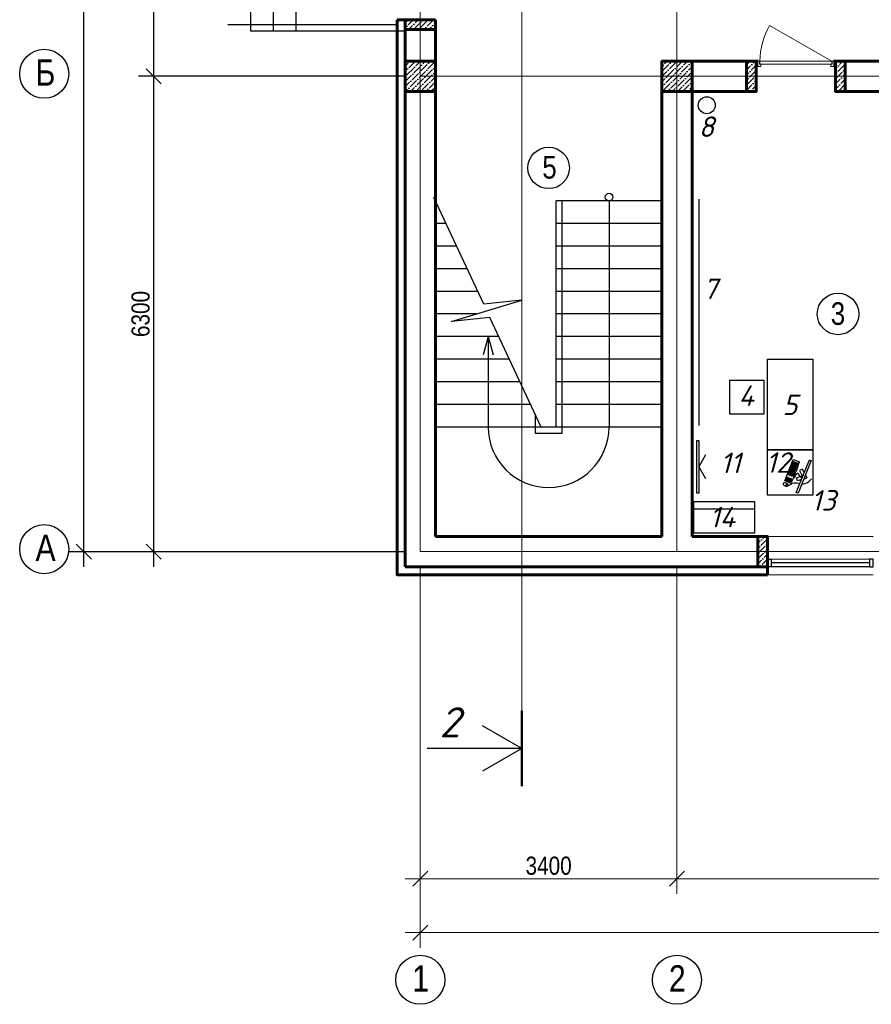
# Model space of a CAD drawing. Header units: millimetres. Extents: x -257011 to 237647566, y 2784933 to 6706507.
# Tile 153 of 256: x 9399863 to 9418413, y 5083020 to 5104473. Entities that reach past the tile are written whole.
import ezdxf

# ---------------------------------------------------------------- set-up
doc = ezdxf.new("R2010")
doc.units = ezdxf.units.MM
doc.header["$LTSCALE"] = 1000
doc.header["$PDMODE"] = 32
doc.header["$PDSIZE"] = 0.3
doc.linetypes.add('ACAD_ISO03W100', pattern=[30, 12, -18])
doc.linetypes.add('ACAD_ISO10W100', pattern=[18, 12, -3, 0, -3])
for name, color, linetype, lineweight in [('Doors', 86, 'Continuous', 13), ('expl', 234, 'Continuous', 13), ('PLAN', 7, 'Continuous', 40), ('заливки', 250, 'Continuous', 18), ('Калонны', 20, 'Continuous', 25), ('Размеры', 251, 'Continuous', 18)]:
    doc.layers.add(name, color=color, linetype=linetype, lineweight=lineweight)
for name, color, linetype in [('kcd_tx', 7, 'Continuous'), ('TESS', 252, 'Continuous'), ('ТХ', 7, 'Continuous')]:
    doc.layers.add(name, color=color, linetype=linetype)
doc.styles.get("Standard").update_dxf_attribs({"font": 'ARIALN.TTF'})
doc.linetypes.add('FENCELINE1', pattern='A,6.35,-2.54,[133,ltypeshp.shx,S=2.54,R=0,X=-2.54,Y=0],-2.54,25.4', length=36.83)
doc.dimstyles.new('Санжар', dxfattribs={"dimtxt": 240, "dimasz": 200, "dimexe": 200, "dimexo": 200, "dimgap": 50, "dimtad": 1, "dimdec": 0, "dimtxsty": 'Standard', "dimblk": 'OBLIQUE', "dimcen": 2.5, "dimdle": 200, "dimclrd": 152, "dimclre": 152, "dimclrt": 152, "dimadec": 0, "dimazin": 0, "dimtfac": 1, "dimtdec": 0, "dimtmove": 0, "dimatfit": 3, "dimldrblk": 'OBLIQUE', "dimfxl": 0, "dimlwd": 0, "dimlwe": 0, "dimarcsym": 0})

# ---------------------------------------------------------------- blocks, each defined once
blk = doc.blocks.new('_Oblique')
at = {"color": 0, "linetype": 'ByBlock', "lineweight": -2}
blk.add_line((-0.5, -0.5), (0.5, 0.5), dxfattribs=at)
blk = doc.blocks.new('*D1957')
at = {"layer": 'Defpoints', "color": 0, "lineweight": 50, "ltscale": 100, "transparency": 16777216}
for p in [(9626938, 5083572), (9623405, 5080572), (9626938, 5080572)]:
    blk.add_point(p, dxfattribs=at)
at = {"layer": 'kcd_tx', "color": 152, "ltscale": 100, "transparency": 16777216}
for p, q in [((9623405, 5083772), (9623405, 5080372)), ((9626738, 5083572), (9623205, 5083572)), ((9626738, 5080572), (9623205, 5080572))]:
    blk.add_line(p, q, dxfattribs=at)
at = {"layer": 'kcd_tx', "color": 152, "ltscale": 100, "transparency": 16777216, "xscale": 200, "yscale": 200, "zscale": 200}
for p, rotation in [((9623405, 5083572), 90), ((9623405, 5080572), 270)]:
    blk.add_blockref('_Oblique', p, dxfattribs=dict(at, rotation=rotation))
at = {"layer": 'kcd_tx', "color": 152, "lineweight": 60, "ltscale": 100, "transparency": 16777216, "insert": (9623233, 5082072), "char_height": 240, "attachment_point": 5, "rotation": 90, "bg_fill": 3, "box_fill_scale": 1.1, "bg_fill_color": 256, "bg_fill_true_color": 13158600, "bg_fill_transparency": 0}
blk.add_mtext('3000', dxfattribs=at)
blk = doc.blocks.new('*D1958')
at = {"layer": 'Defpoints', "color": 0, "lineweight": 50, "ltscale": 100, "transparency": 16777216}
for p in [(9626938, 5080572), (9623405, 5074272), (9626938, 5074272)]:
    blk.add_point(p, dxfattribs=at)
at = {"layer": 'kcd_tx', "color": 152, "ltscale": 100, "transparency": 16777216}
for p, q in [((9623405, 5080772), (9623405, 5074072)), ((9626738, 5080572), (9623205, 5080572)), ((9626738, 5074272), (9623205, 5074272))]:
    blk.add_line(p, q, dxfattribs=at)
at = {"layer": 'kcd_tx', "color": 152, "ltscale": 100, "transparency": 16777216, "xscale": 200, "yscale": 200, "zscale": 200}
for p, rotation in [((9623405, 5080572), 90), ((9623405, 5074272), 270)]:
    blk.add_blockref('_Oblique', p, dxfattribs=dict(at, rotation=rotation))
at = {"layer": 'kcd_tx', "color": 152, "lineweight": 60, "ltscale": 100, "transparency": 16777216, "insert": (9623233, 5077422), "char_height": 240, "attachment_point": 5, "rotation": 90, "bg_fill": 3, "box_fill_scale": 1.1, "bg_fill_color": 256, "bg_fill_true_color": 13158600, "bg_fill_transparency": 0}
blk.add_mtext('6300', dxfattribs=at)
blk = doc.blocks.new('*D1959')
at = {"layer": 'Defpoints', "color": 0, "lineweight": 50, "ltscale": 100, "transparency": 16777216}
for p in [(9622480, 5089872), (9626938, 5089872), (9626938, 5074272)]:
    blk.add_point(p, dxfattribs=at)
at = {"layer": 'kcd_tx', "color": 152, "ltscale": 100, "transparency": 16777216}
for p, q in [((9622480, 5074072), (9622480, 5090072)), ((9626738, 5089872), (9622280, 5089872)), ((9626738, 5074272), (9622280, 5074272))]:
    blk.add_line(p, q, dxfattribs=at)
at = {"layer": 'kcd_tx', "color": 152, "ltscale": 100, "transparency": 16777216, "xscale": 200, "yscale": 200, "zscale": 200}
for p, rotation in [((9622480, 5089872), 90), ((9622480, 5074272), 270)]:
    blk.add_blockref('_Oblique', p, dxfattribs=dict(at, rotation=rotation))
at = {"layer": 'kcd_tx', "color": 152, "lineweight": 60, "ltscale": 100, "transparency": 16777216, "insert": (9622308, 5082072), "char_height": 240, "attachment_point": 5, "rotation": 90, "bg_fill": 3, "box_fill_scale": 1.1, "bg_fill_color": 256, "bg_fill_true_color": 13158600, "bg_fill_transparency": 0}
blk.add_mtext('15600', dxfattribs=at)
blk = doc.blocks.new('*D1963')
at = {"color": 152, "lineweight": 0, "ltscale": 100, "transparency": 16777216}
for p, q in [((9630338, 5074072), (9630338, 5069737)), ((9639938, 5074072), (9639938, 5069737)), ((9640138, 5069937), (9630138, 5069937))]:
    blk.add_line(p, q, dxfattribs=at)
at = {"layer": 'Defpoints', "color": 0, "lineweight": 50, "ltscale": 100, "transparency": 16777216}
for p in [(9630338, 5074272), (9639938, 5074272), (9630338, 5069937)]:
    blk.add_point(p, dxfattribs=at)
at = {"color": 152, "lineweight": 0, "ltscale": 100, "transparency": 16777216, "xscale": 200, "yscale": 200, "zscale": 200, "rotation": 180}
blk.add_blockref('_Oblique', (9630338, 5069937), dxfattribs=at)
at = {"color": 152, "lineweight": 0, "ltscale": 100, "transparency": 16777216, "xscale": 200, "yscale": 200, "zscale": 200}
blk.add_blockref('_Oblique', (9639938, 5069937), dxfattribs=at)
at = {"color": 152, "ltscale": 100, "transparency": 16777216, "insert": (9635138, 5070109), "char_height": 240, "attachment_point": 5}
blk.add_mtext('9600', dxfattribs=at)
blk = doc.blocks.new('*D1964')
at = {"color": 152, "lineweight": 0, "ltscale": 100, "transparency": 16777216}
for p, q in [((9626938, 5074072), (9626938, 5069737)), ((9630338, 5074072), (9630338, 5069737)), ((9630538, 5069937), (9626738, 5069937))]:
    blk.add_line(p, q, dxfattribs=at)
at = {"layer": 'Defpoints', "color": 0, "lineweight": 50, "ltscale": 100, "transparency": 16777216}
for p in [(9626938, 5074272), (9630338, 5074272), (9626938, 5069937)]:
    blk.add_point(p, dxfattribs=at)
at = {"color": 152, "lineweight": 0, "ltscale": 100, "transparency": 16777216, "xscale": 200, "yscale": 200, "zscale": 200, "rotation": 180}
blk.add_blockref('_Oblique', (9626938, 5069937), dxfattribs=at)
at = {"color": 152, "lineweight": 0, "ltscale": 100, "transparency": 16777216, "xscale": 200, "yscale": 200, "zscale": 200}
blk.add_blockref('_Oblique', (9630338, 5069937), dxfattribs=at)
at = {"color": 152, "ltscale": 100, "transparency": 16777216, "insert": (9628638, 5070109), "char_height": 240, "attachment_point": 5}
blk.add_mtext('3400', dxfattribs=at)
blk = doc.blocks.new('*D1965')
at = {"color": 152, "lineweight": 0, "ltscale": 100, "transparency": 16777216}
for p, q in [((9626938, 5074072), (9626938, 5069023)), ((9653938, 5074072), (9653938, 5069023)), ((9654138, 5069223), (9626738, 5069223))]:
    blk.add_line(p, q, dxfattribs=at)
at = {"layer": 'Defpoints', "color": 0, "lineweight": 50, "ltscale": 100, "transparency": 16777216}
for p in [(9626938, 5074272), (9653938, 5074272), (9626938, 5069223)]:
    blk.add_point(p, dxfattribs=at)
at = {"color": 152, "lineweight": 0, "ltscale": 100, "transparency": 16777216, "xscale": 200, "yscale": 200, "zscale": 200, "rotation": 180}
blk.add_blockref('_Oblique', (9626938, 5069223), dxfattribs=at)
at = {"color": 152, "lineweight": 0, "ltscale": 100, "transparency": 16777216, "xscale": 200, "yscale": 200, "zscale": 200}
blk.add_blockref('_Oblique', (9653938, 5069223), dxfattribs=at)
at = {"color": 152, "ltscale": 100, "transparency": 16777216, "insert": (9640438, 5069396), "char_height": 240, "attachment_point": 5}
blk.add_mtext('27000', dxfattribs=at)
blk = doc.blocks.new('eshik yangi')
at = {"layer": 'Doors'}
blk.add_line((1405002, 1634259), (1404179, 1633784), dxfattribs=at)
for points in [[(1403962, 1634259), (1404022, 1634259), (1404022, 1634244), (1403962, 1634244)], [(1404002, 1634329), (1404022, 1634329), (1404022, 1634259), (1404002, 1634259)], [(1404062, 1634299), (1404062, 1634329), (1404022, 1634329), (1404022, 1634259), (1404047, 1634259), (1404047, 1634299)], [(1404052, 1634299), (1405002, 1634299), (1405002, 1634259), (1404052, 1634259)], [(1404992, 1634299), (1404992, 1634329), (1405032, 1634329), (1405032, 1634259), (1405007, 1634259), (1405007, 1634299)], [(1405052, 1634329), (1405032, 1634329), (1405032, 1634259), (1405052, 1634259)], [(1405032, 1634259), (1405092, 1634259), (1405092, 1634244), (1405032, 1634244)]]:
    blk.add_lwpolyline(points, close=True, dxfattribs=at)
blk.add_arc((1405002, 1634259), 950, 180, 210, dxfattribs=at)
blk = doc.blocks.new('wq34f333')
at = {"ltscale": 100}
for p, q in [((571025, 1166140), (570364, 1167555)), ((573385, 1167511), (571985, 1167511)), ((571985, 1164511), (571985, 1167511)), ((570525, 1167211), (570385, 1167211)), ((573385, 1167211), (571985, 1167211)), ((570665, 1166911), (570385, 1166911)), ((573385, 1166911), (571985, 1166911)), ((570805, 1166611), (570385, 1166611)), ((573385, 1166611), (571985, 1166611)), ((570945, 1166311), (570385, 1166311)), ((573385, 1166311), (571985, 1166311)), ((570599, 1165911), (571529, 1166194)), ((571529, 1166194), (571025, 1166140)), ((570928, 1166011), (570385, 1166011)), ((571106, 1165966), (570599, 1165911)), ((571785, 1164511), (571106, 1165966)), ((573385, 1166011), (571985, 1166011)), ((571225, 1165711), (570385, 1165711)), ((573385, 1165711), (571985, 1165711)), ((571365, 1165411), (570385, 1165411)), ((573385, 1165411), (571985, 1165411)), ((571505, 1165111), (570385, 1165111)), ((573385, 1165111), (571985, 1165111)), ((571645, 1164811), (570385, 1164811)), ((573385, 1164811), (571985, 1164811)), ((573385, 1164511), (570385, 1164511))]:
    blk.add_line(p, q, dxfattribs=at)
at = {"color": 204, "linetype": 'FENCELINE1', "lineweight": 30, "ltscale": 20}
blk.add_lwpolyline([(571705, 1164683), (571705, 1164431), (572065, 1164431), (572065, 1167511)], dxfattribs=at)
at = {"layer": 'expl', "lineweight": 30}
for p, q in [((572685, 1167511), (572685, 1164511)), ((571085, 1165711), (571018, 1165468)), ((571085, 1165711), (571152, 1165468)), ((571085, 1165711), (571085, 1164511))]:
    blk.add_line(p, q, dxfattribs=at)
blk.add_circle((572685, 1167561), 50, dxfattribs=at)
blk.add_arc((571885, 1164511), 800, 180, 0, dxfattribs=at)
blk = doc.blocks.new('wwww')
at = {"layer": 'заливки', "color": 0, "lineweight": 25, "ltscale": 0.15}
for p, q in [((-325484, -679209), (-325477, -679225)), ((-325814, -679382), (-325729, -679357)), ((-325808, -679400), (-325814, -679382)), ((-325723, -679374), (-325808, -679400)), ((-325729, -679357), (-325713, -679352)), ((-325708, -679369), (-325723, -679374)), ((-325713, -679352), (-325708, -679369)), ((-325699, -679327), (-325681, -679321)), ((-325693, -679344), (-325699, -679327)), ((-325660, -679334), (-325693, -679344)), ((-325687, -679302), (-325671, -679297)), ((-325686, -679305), (-325687, -679302)), ((-325686, -679305), (-325681, -679321)), ((-325671, -679297), (-325660, -679334)), ((-325470, -679244), (-325465, -679256))]:
    blk.add_line(p, q, dxfattribs=at)
for points in [[(-325485, -678956), (-325474, -678992), (-326163, -679200), (-326174, -679165)], [(-325563, -679223), (-325558, -679240), (-325573, -679245), (-325579, -679228)], [(-325944, -679338), (-325939, -679355), (-325955, -679360), (-325960, -679343)], [(-325938, -679357), (-325933, -679374), (-325949, -679379), (-325954, -679362)], [(-325933, -679376), (-325927, -679394), (-325943, -679398), (-325948, -679381)], [(-325926, -679333), (-325921, -679350), (-325937, -679355), (-325942, -679337)], [(-325927, -679396), (-325922, -679413), (-325937, -679418), (-325942, -679400)], [(-325921, -679415), (-325916, -679432), (-325931, -679437), (-325937, -679420)], [(-325920, -679352), (-325915, -679369), (-325931, -679374), (-325936, -679357)], [(-325915, -679371), (-325909, -679388), (-325925, -679393), (-325930, -679376)], [(-325908, -679327), (-325903, -679344), (-325919, -679349), (-325924, -679332)], [(-325909, -679390), (-325904, -679407), (-325919, -679412), (-325924, -679395)], [(-325903, -679409), (-325898, -679427), (-325913, -679431), (-325919, -679414)], [(-325903, -679346), (-325897, -679364), (-325913, -679368), (-325918, -679351)], [(-325897, -679366), (-325892, -679383), (-325907, -679388), (-325912, -679370)], [(-325891, -679385), (-325886, -679402), (-325901, -679407), (-325907, -679390)], [(-325890, -679322), (-325885, -679339), (-325901, -679344), (-325906, -679327)], [(-325885, -679404), (-325880, -679421), (-325896, -679426), (-325901, -679409)], [(-325885, -679341), (-325879, -679358), (-325895, -679363), (-325900, -679346)], [(-325879, -679360), (-325874, -679377), (-325889, -679382), (-325895, -679365)], [(-325875, -679317), (-325870, -679334), (-325885, -679339), (-325890, -679322)], [(-325873, -679379), (-325868, -679397), (-325884, -679401), (-325889, -679384)], [(-325869, -679336), (-325864, -679353), (-325879, -679358), (-325885, -679341)], [(-325867, -679399), (-325862, -679416), (-325878, -679421), (-325883, -679403)], [(-325863, -679355), (-325858, -679373), (-325874, -679377), (-325879, -679360)], [(-325857, -679312), (-325852, -679329), (-325867, -679334), (-325873, -679316)], [(-325857, -679375), (-325852, -679392), (-325868, -679397), (-325873, -679379)], [(-325851, -679331), (-325846, -679348), (-325862, -679353), (-325867, -679336)], [(-325852, -679394), (-325846, -679411), (-325862, -679416), (-325867, -679399)], [(-325845, -679350), (-325840, -679367), (-325856, -679372), (-325861, -679355)], [(-325839, -679306), (-325834, -679323), (-325850, -679328), (-325855, -679311)], [(-325839, -679369), (-325834, -679386), (-325850, -679391), (-325855, -679374)], [(-325833, -679325), (-325828, -679343), (-325844, -679347), (-325849, -679330)], [(-325834, -679388), (-325828, -679406), (-325844, -679410), (-325849, -679393)], [(-325827, -679345), (-325822, -679362), (-325838, -679367), (-325843, -679349)], [(-325821, -679301), (-325816, -679318), (-325832, -679323), (-325837, -679306)], [(-325822, -679364), (-325816, -679381), (-325832, -679386), (-325837, -679369)], [(-325815, -679320), (-325810, -679337), (-325826, -679342), (-325831, -679325)], [(-325816, -679383), (-325811, -679400), (-325826, -679405), (-325831, -679388)], [(-325810, -679339), (-325804, -679356), (-325820, -679361), (-325825, -679344)], [(-325805, -679296), (-325800, -679313), (-325816, -679318), (-325821, -679301)], [(-325804, -679358), (-325799, -679376), (-325814, -679380), (-325819, -679363)], [(-325800, -679315), (-325794, -679332), (-325810, -679337), (-325815, -679320)], [(-325794, -679335), (-325789, -679352), (-325804, -679356), (-325810, -679339)], [(-325788, -679354), (-325783, -679371), (-325799, -679376), (-325804, -679358)], [(-325788, -679291), (-325782, -679308), (-325798, -679313), (-325803, -679295)], [(-325782, -679310), (-325777, -679327), (-325792, -679332), (-325797, -679315)], [(-325776, -679329), (-325771, -679346), (-325786, -679351), (-325792, -679334)], [(-325770, -679348), (-325765, -679365), (-325781, -679370), (-325786, -679353)], [(-325770, -679285), (-325764, -679302), (-325780, -679307), (-325785, -679290)], [(-325764, -679304), (-325759, -679322), (-325774, -679326), (-325780, -679309)], [(-325758, -679324), (-325753, -679341), (-325769, -679346), (-325774, -679328)], [(-325752, -679343), (-325747, -679360), (-325763, -679365), (-325768, -679348)], [(-325752, -679280), (-325747, -679297), (-325762, -679302), (-325767, -679285)], [(-325746, -679299), (-325741, -679316), (-325756, -679321), (-325762, -679304)], [(-325740, -679318), (-325735, -679335), (-325751, -679340), (-325756, -679323)], [(-325736, -679275), (-325731, -679292), (-325747, -679297), (-325752, -679280)], [(-325734, -679337), (-325729, -679355), (-325745, -679359), (-325750, -679342)], [(-325730, -679294), (-325725, -679312), (-325741, -679316), (-325746, -679299)], [(-325725, -679314), (-325719, -679331), (-325735, -679335), (-325740, -679318)], [(-325718, -679270), (-325713, -679287), (-325729, -679292), (-325734, -679274)], [(-325719, -679333), (-325714, -679350), (-325729, -679355), (-325734, -679337)], [(-325712, -679289), (-325707, -679306), (-325723, -679311), (-325728, -679294)], [(-325707, -679308), (-325701, -679325), (-325717, -679330), (-325722, -679313)], [(-325700, -679264), (-325695, -679281), (-325711, -679286), (-325716, -679269)], [(-325701, -679327), (-325696, -679345), (-325711, -679349), (-325716, -679332)], [(-325695, -679347), (-325690, -679364), (-325705, -679368), (-325711, -679351)], [(-325695, -679284), (-325689, -679301), (-325705, -679305), (-325710, -679288)], [(-325689, -679303), (-325684, -679320), (-325699, -679325), (-325704, -679307)], [(-325682, -679259), (-325677, -679276), (-325693, -679281), (-325698, -679264)], [(-325677, -679341), (-325672, -679358), (-325688, -679363), (-325693, -679346)], [(-325677, -679278), (-325671, -679295), (-325687, -679300), (-325692, -679283)], [(-325659, -679336), (-325654, -679353), (-325670, -679358), (-325675, -679340)], [(-325617, -679239), (-325611, -679256), (-325627, -679261), (-325632, -679244)], [(-325611, -679258), (-325606, -679275), (-325621, -679280), (-325626, -679263)], [(-325605, -679277), (-325600, -679295), (-325615, -679299), (-325621, -679282)], [(-325599, -679297), (-325594, -679314), (-325610, -679319), (-325615, -679301)], [(-325599, -679234), (-325594, -679251), (-325609, -679255), (-325614, -679238)], [(-325593, -679253), (-325588, -679270), (-325603, -679275), (-325609, -679258)], [(-325593, -679316), (-325588, -679333), (-325604, -679338), (-325609, -679321)], [(-325587, -679272), (-325582, -679289), (-325598, -679294), (-325603, -679277)], [(-325581, -679228), (-325576, -679245), (-325591, -679250), (-325597, -679233)], [(-325581, -679291), (-325576, -679308), (-325592, -679313), (-325597, -679296)], [(-325575, -679247), (-325570, -679265), (-325586, -679269), (-325591, -679252)], [(-325576, -679310), (-325570, -679328), (-325586, -679332), (-325591, -679315)], [(-325569, -679267), (-325564, -679284), (-325580, -679288), (-325585, -679271)], [(-325563, -679286), (-325558, -679303), (-325574, -679308), (-325579, -679291)], [(-325557, -679242), (-325552, -679259), (-325568, -679264), (-325573, -679247)], [(-325558, -679305), (-325552, -679322), (-325568, -679327), (-325573, -679310)], [(-325551, -679261), (-325546, -679278), (-325562, -679283), (-325567, -679266)], [(-325546, -679280), (-325540, -679298), (-325556, -679302), (-325561, -679285)], [(-325540, -679300), (-325535, -679317), (-325550, -679321), (-325555, -679304)]]:
    blk.add_lwpolyline(points, close=True, dxfattribs=at)
for points in [[(-325871, -679073), (-325877, -679070), (-325843, -679016)], [(-325788, -679048), (-325785, -679042), (-325843, -679016)], [(-325552, -679198), (-325513, -679328), (-325964, -679465), (-326004, -679335)], [(-325889, -679117), (-325924, -679194), (-325866, -679220), (-325815, -679108)], [(-325749, -679075), (-325677, -679120), (-325710, -679173), (-325815, -679108)]]:
    blk.add_lwpolyline(points, dxfattribs=at)
for centre, radius, start, end in [((-325114, -681459), 2303, 100.9493, 112.708), ((-325477, -679229), 29.5, 216.9044, 354.8007)]:
    blk.add_arc(centre, radius, start, end, dxfattribs=at)
at = {"layer": 'заливки', "color": 0, "lineweight": 25, "ltscale": 0.15, "extrusion": (0, 0, -1)}
blk.add_ellipse((-325468, -679263), major_axis=(16.4, -53.3), ratio=0.548518, dxfattribs=at)
at = {"layer": 'заливки', "color": 0, "lineweight": 25, "ltscale": 0.15}
blk.add_ellipse((-325473, -679235), major_axis=(3.92, -9.4), ratio=0.353008, dxfattribs=at)
for points, knots in [([(-325685, -679017), (-325698, -678997), (-325744, -678938), (-325827, -678931), (-325886, -678926)], [258.945343, 258.945343, 258.945343, 258.945343, 321.866255, 469.799997, 469.799997, 469.799997, 469.799997]), ([(-325805, -679092), (-325787, -679100), (-325762, -679126), (-325839, -679240), (-325737, -679231), (-325675, -679225)], [52.696456, 52.696456, 52.696456, 52.696456, 88.452953, 137.856523, 215.270135, 215.270135, 215.270135, 215.270135]), ([(-325800, -679090), (-325797, -679092), (-325794, -679094), (-325788, -679098), (-325785, -679100), (-325780, -679106), (-325778, -679110), (-325775, -679117), (-325774, -679121), (-325774, -679127), (-325774, -679129), (-325775, -679133), (-325775, -679135), (-325777, -679143), (-325779, -679149), (-325783, -679160), (-325786, -679166), (-325791, -679178), (-325793, -679183), (-325796, -679192), (-325797, -679195), (-325798, -679200), (-325798, -679202), (-325798, -679206), (-325798, -679207), (-325797, -679210), (-325796, -679212), (-325795, -679214), (-325794, -679216), (-325791, -679218), (-325790, -679219), (-325786, -679221), (-325784, -679221), (-325778, -679224), (-325773, -679225), (-325761, -679226), (-325754, -679227), (-325740, -679227), (-325732, -679226), (-325709, -679225), (-325692, -679224), (-325675, -679222)], [54.981019, 54.981019, 54.981019, 54.981019, 61.260874, 61.260874, 69.6918, 69.6918, 78.122727, 78.122727, 86.553654, 86.553654, 90.403827, 90.403827, 94.253999, 94.253999, 104.434609, 104.434609, 114.615219, 114.615219, 124.795829, 124.795829, 131.641747, 131.641747, 135.939583, 135.939583, 141.201002, 141.201002, 146.462422, 146.462422, 151.723841, 151.723841, 156.985261, 156.985261, 162.24668, 162.24668, 172.922377, 172.922377, 183.598075, 183.598075, 194.273772, 194.273772, 215.270135, 215.270135, 215.270135, 215.270135]), ([(-325484, -679209), (-325526, -679194), (-325606, -679165), (-325646, -679086), (-325666, -679050)], [0, 0, 0, 0, 117.894714, 225.048375, 225.048375, 225.048375, 225.048375])]:
    blk.add_open_spline(points, degree=3, knots=knots, dxfattribs=at)
blk = doc.blocks.new('gdrtghfh')
at = {"ltscale": 100}
h = blk.add_hatch(dxfattribs=at)
h.set_pattern_fill('ANSI36', color=256, scale=15, style=0)
h.set_pattern_definition([(45, (-7394424.47, 14263602.263), (25.25697034, 92.60889125), [119.0625, -23.8125, 0, -23.8125])])
h.paths.add_polyline_path([(9630538.1, 5080772.3), (9630138.1, 5080772.3), (9630138.1, 5080372.3), (9630538.1, 5080372.3)])
h = blk.add_hatch(dxfattribs=at)
h.set_pattern_fill('ANSI36', color=256, scale=15, style=0)
h.set_pattern_definition([(45, (9771590.344, 4352708.26), (25.2569703, 92.6088912), [119.0625, -23.8125, 0, -23.8125])])
h.paths.add_polyline_path([(9631388.1, 5080772.3), (9631258.1, 5080772.3), (9631258.1, 5080372.3), (9631388.1, 5080372.3)])
h = blk.add_hatch(dxfattribs=at)
h.set_pattern_fill('ANSI36', color=256, scale=15, style=0)
h.set_pattern_definition([(45, (9771540.344, 4352708.26), (25.2569703, 92.6088912), [119.0625, -23.8125, 0, -23.8125])])
h.paths.add_polyline_path([(9632438.1, 5080772.3), (9632568.1, 5080772.3), (9632568.1, 5080372.3), (9632438.1, 5080372.3)])
h = blk.add_hatch(dxfattribs=at)
h.set_pattern_fill('ANSI36', color=256, scale=15, style=0)
h.set_pattern_definition([(45, (9777240.344, 4356917.793), (25.2569703, 92.6088912), [119.0625, -23.8125, 0, -23.8125])])
h.paths.add_polyline_path([(9631538.1, 5074072.3), (9631408.1, 5074072.3), (9631408.1, 5074472.3), (9631538.1, 5074472.3)])
at = {"color": 1, "linetype": 'ACAD_ISO10W100', "lineweight": 9, "ltscale": 100}
blk.add_line((9630338.1, 5089872.3), (9630338.1, 5074272.3), dxfattribs=at)
at = {"lineweight": 60, "ltscale": 100}
for p, q in [((9627138.1, 5081192.3), (9627138.1, 5074472.3)), ((9631388.1, 5080772.3), (9630138.1, 5080772.3)), ((9631388.1, 5080372.3), (9631388.1, 5080772.3)), ((9640138.1, 5080772.3), (9632438.1, 5080772.3)), ((9632438.1, 5080372.3), (9632438.1, 5080772.3)), ((9630138.1, 5080372.3), (9630138.1, 5074472.3)), ((9631388.1, 5080372.3), (9630538.1, 5080372.3)), ((9630538.1, 5080372.3), (9630538.1, 5074472.3)), ((9639738.1, 5080372.3), (9632438.1, 5080372.3)), ((9627138.1, 5074472.3), (9630138.1, 5074472.3)), ((9630538.1, 5074472.3), (9631538.1, 5074472.3)), ((9631538.1, 5074472.3), (9631538.1, 5074072.3))]:
    blk.add_line(p, q, dxfattribs=at)
at = {"lineweight": 9, "ltscale": 100}
for p, q in [((9632938.1, 5074472.3), (9631538.1, 5074472.3)), ((9632938.1, 5073965.3), (9631538.1, 5073965.3))]:
    blk.add_line(p, q, dxfattribs=at)
at = {"color": 5, "lineweight": 0}
blk.add_line((9632888.1, 5074172.3), (9631588.1, 5074172.3), dxfattribs=at)
at = {"color": 5}
for p, q in [((9632888.1, 5074122.3), (9631588.1, 5074122.3)), ((9632888.1, 5074072.3), (9631588.1, 5074072.3))]:
    blk.add_line(p, q, dxfattribs=at)
at = {"lineweight": 50}
blk.add_line((9628282.5, 5072162.9), (9628282.5, 5071162.9), dxfattribs=at)
at = {"lineweight": 30}
for q in [(9627762.9, 5071962.9), (9627030.8, 5071662.9), (9627762.9, 5071362.9)]:
    blk.add_line((9628282.5, 5071662.9), q, dxfattribs=at)
at = {"color": 1, "linetype": 'ACAD_ISO03W100', "lineweight": 15, "ltscale": 15}
blk.add_lwpolyline([(9628282.5, 5090982.3), (9628282.5, 5072162.9)], dxfattribs=at)
at = {"color": 5}
for points in [[(9631538.1, 5074172.3), (9631588.1, 5074172.3), (9631588.1, 5074072.3), (9631538.1, 5074072.3)], [(9632938.1, 5074172.3), (9632888.1, 5074172.3), (9632888.1, 5074072.3), (9632938.1, 5074072.3)]]:
    blk.add_lwpolyline(points, close=True, dxfattribs=at)
at = {"color": 252, "lineweight": 60, "ltscale": 100}
blk.add_lwpolyline([(9631538.1, 5074072.3), (9631538.1, 5073965.3)], dxfattribs=at)
at = {"layer": 'expl', "lineweight": 30}
for centre in [(9628638.1, 5079358.3), (9632472.3, 5077422.3)]:
    blk.add_circle(centre, 275.1, dxfattribs=at)
at = {"layer": 'PLAN', "color": 158, "lineweight": 30}
for centre in [(9626938.1, 5068598.3), (9630338.1, 5068598.3)]:
    blk.add_circle(centre, 324.9, dxfattribs=at)
at = {"layer": 'Размеры', "lineweight": 60, "ltscale": 5}
for points in [[(9630138.1, 5080372.3), (9630538.1, 5080372.3), (9630538.1, 5080772.3), (9630138.1, 5080772.3)], [(9631258.1, 5080772.3), (9631388.1, 5080772.3), (9631388.1, 5080372.3), (9631258.1, 5080372.3)], [(9632568.1, 5080772.3), (9632438.1, 5080772.3), (9632438.1, 5080372.3), (9632568.1, 5080372.3)], [(9631408.1, 5074072.3), (9631538.1, 5074072.3), (9631538.1, 5074472.3), (9631408.1, 5074472.3)]]:
    blk.add_lwpolyline(points, close=True, dxfattribs=at)
at = {"layer": 'ТХ', "ltscale": 5}
blk.add_line((9630632.3, 5075943.3), (9630632.3, 5078943.3), dxfattribs=at)
for points in [[(9632138.1, 5075622.3), (9631538.1, 5075622.3), (9631538.1, 5076822.3), (9632138.1, 5076822.3)], [(9631488.1, 5076095.2), (9631038.1, 5076095.2), (9631038.1, 5076545.2), (9631488.1, 5076545.2)], [(9630627.8, 5075047.4), (9630602.8, 5075047.4), (9630602.8, 5075747.4), (9630627.8, 5075747.4)], [(9632138.1, 5075022.3), (9631538.1, 5075022.3), (9631538.1, 5075622.3), (9632138.1, 5075622.3)], [(9630563.7, 5074515.2), (9630563.7, 5074935.2), (9631363.7, 5074935.2), (9631363.7, 5074515.2)], [(9630563.7, 5074835.2), (9630563.7, 5074935.2), (9631363.7, 5074935.2), (9631363.7, 5074835.2)]]:
    blk.add_lwpolyline(points, close=True, dxfattribs=at)
blk.add_lwpolyline([(9630718.3, 5075554.2), (9630627.8, 5075397.4), (9630718.3, 5075240.6)], dxfattribs=at)
at = {"layer": 'ТХ', "ltscale": 3}
blk.add_circle((9630733.8, 5080188.6), 112.8, dxfattribs=at)
at = {"color": 2, "lineweight": 70, "xscale": -1, "rotation": 180}
blk.add_blockref('eshik yangi', (8227386.3, 6715030.8), dxfattribs=at)
at = {"color": 2}
blk.add_blockref('wq34f333', (9056753.1, 3911411.2), dxfattribs=at)
at = {"layer": 'TESS', "color": 16, "xscale": 0.6480000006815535, "yscale": 0.6480000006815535, "zscale": 0.6480000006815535, "rotation": 231.3037835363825}
blk.add_blockref('wwww', (9843459.5, 4635373), dxfattribs=at)
at = {"lineweight": 9, "char_height": 300, "width": 349.19}
for s, insert, attachment_point in [('5', (9628745, 5079516.4), 3), ('3', (9632375.9, 5077273.6), 7)]:
    blk.add_mtext(s, dxfattribs=dict(at, insert=insert, attachment_point=attachment_point))
at = {"layer": 'PLAN', "lineweight": 30, "width": 338.657, "attachment_point": 3}
for s, insert, char_height in [('{\\fISOCPEUR|b1|i1|c204|p34;2}', (9627465, 5072210.7), 400), ('1', (9627053.9, 5068791.1), 350), ('2', (9630453.9, 5068791.1), 350)]:
    blk.add_mtext(s, dxfattribs=dict(at, insert=insert, char_height=char_height))
at = {"layer": 'Калонны', "char_height": 271.656, "attachment_point": 3}
for s, insert in [('{\\fArial|b0|i0|c204|p34;\\C150; \\fISOCPEUR|b0|i1|c204|p34;\\C1;8}', (9630830.8, 5080040.4)), ('{\\fArial|b0|i0|c204|p34;\\C150; \\fISOCPEUR|b0|i1|c204|p34;\\C1;7}', (9630873.6, 5077891.9)), ('{\\fArial|b0|i0|c204|p34;\\C150; \\fISOCPEUR|b0|i1|c204|p34;\\C1;4}', (9631357.7, 5076474.7)), ('{\\fArial|b0|i0|c204|p34;\\C150; \\fISOCPEUR|b0|i1|c204|p34;\\C1;5}', (9631933.9, 5076354.2)), ('{\\fArial|b0|i0|c204|p34;\\C150; \\fISOCPEUR|b0|i1|c0|p34;\\C1;11}', (9631183.8, 5075585.4)), ('{\\fArial|b0|i0|c204|p34;\\C150; \\fISOCPEUR|b0|i1|c0|p34;\\C1;12}', (9631837, 5075589.4)), ('{\\fArial|b0|i0|c204|p34;\\C150; \\fISOCPEUR|b0|i1|c0|p34;\\C1;13}', (9632442.6, 5075087.6)), ('{\\fArial|b0|i0|c204|p34;\\C150; \\fISOCPEUR|b0|i1|c204|p34;\\C1;14}', (9631108.9, 5074865.9))]:
    blk.add_mtext(s, dxfattribs=dict(at, insert=insert))
at = {"color": 159, "ltscale": 100, "true_color": 0x22346e}
dim = blk.add_linear_dim(base=(9630338.1, 5069936.7), p1=(9639938.1, 5074272.3), p2=(9630338.1, 5074272.3), angle=180, dimstyle='Санжар', override={"dimtmove": 1}, dxfattribs=at)
dim.commit()
dim.dimension.update_dxf_attribs({"geometry": '*D1963', "text_midpoint": (9635138.1, 5070109.2)})
at = {"layer": 'kcd_tx', "lineweight": 60, "ltscale": 100}
dim = blk.add_linear_dim(base=(9623405.4, 5080572.3), p1=(9626938.1, 5083572.3), p2=(9626938.1, 5080572.3), angle=90, dimstyle='Санжар', override={"dimtmove": 1, "dimfxl": 1.25, "dimtfill": 1, "dimlwd": 65535, "dimlwe": 65535, "dimarcsym": 1}, dxfattribs=at)
dim.commit()
dim.dimension.update_dxf_attribs({"geometry": '*D1957', "text_midpoint": (9623232.9, 5082072.3)})
dim = blk.add_linear_dim(base=(9623405.4, 5074272.3), p1=(9626938.1, 5080572.3), p2=(9626938.1, 5074272.3), angle=90, dimstyle='Санжар', override={"dimtmove": 1, "dimfxl": 1.25, "dimtfill": 1, "dimlwd": 65535, "dimlwe": 65535, "dimarcsym": 1}, dxfattribs=at)
dim.commit()
dim.dimension.update_dxf_attribs({"geometry": '*D1958', "text_midpoint": (9623232.9, 5077422.3)})
dim = blk.add_linear_dim(base=(9622480.2, 5089872.3), p1=(9626938.1, 5074272.3), p2=(9626938.1, 5089872.3), angle=90, dimstyle='Санжар', override={"dimfxl": 1.25, "dimtfill": 1, "dimlwd": 65535, "dimlwe": 65535, "dimarcsym": 1}, dxfattribs=at)
dim.commit()
dim.dimension.update_dxf_attribs({"geometry": '*D1959', "text_midpoint": (9622307.7, 5082072.3)})
at = {"ltscale": 100}
h = blk.add_hatch(dxfattribs=at)
h.set_pattern_fill('ANSI36', color=256, scale=15, style=0)
h.set_pattern_definition([(45, (9639444.5, 3846790.33), (25.2569703, 92.6088912), [119.0625, -23.8125, 0, -23.8125])])
h.paths.add_polyline_path([(9627138.1, 5081192.3), (9627138.1, 5081322.3), (9626738.1, 5081322.3), (9626738.1, 5081192.3)])
h = blk.add_hatch(dxfattribs=at)
h.set_pattern_fill('ANSI36', color=256, scale=15, style=0)
h.set_pattern_definition([(45, (-7391024.47, 14263602.263), (25.25697034, 92.60889125), [119.0625, -23.8125, 0, -23.8125])])
h.paths.add_polyline_path([(9627138.1, 5080772.3), (9626738.1, 5080772.3), (9626738.1, 5080372.3), (9627138.1, 5080372.3)])
at = {"color": 1, "linetype": 'ACAD_ISO10W100', "lineweight": 9, "ltscale": 100}
for p, q in [((9626938.1, 5089872.3), (9626938.1, 5074272.3)), ((9653938.1, 5080572.3), (9626938.1, 5080572.3)), ((9653938.1, 5074272.3), (9626938.1, 5074272.3))]:
    blk.add_line(p, q, dxfattribs=at)
at = {"color": 0}
for p, q in [((9624688.1, 5082972.3), (9624688.1, 5081172.3)), ((9624988.1, 5082972.3), (9624988.1, 5081172.3)), ((9625288.1, 5082972.3), (9625288.1, 5081172.3)), ((9626738.1, 5081172.3), (9624688.1, 5081172.3))]:
    blk.add_line(p, q, dxfattribs=at)
at = {"color": 204, "linetype": 'FENCELINE1', "lineweight": 30, "ltscale": 20}
blk.add_line((9626631.1, 5081252.3), (9624388.1, 5081252.3), dxfattribs=at)
at = {"lineweight": 60, "ltscale": 100}
for p, q in [((9626738.1, 5081322.3), (9627138.1, 5081322.3)), ((9626738.1, 5081192.3), (9626738.1, 5074072.3)), ((9626738.1, 5074072.3), (9631538.1, 5074072.3))]:
    blk.add_line(p, q, dxfattribs=at)
at = {"color": 252, "lineweight": 60, "ltscale": 100}
for points in [[(9626631.1, 5081322.3), (9626631.1, 5073965.3), (9631538.1, 5073965.3)], [(9626631.1, 5081322.3), (9626738.1, 5081322.3)], [(9626631.1, 5081322.3), (9626738.1, 5081322.3)]]:
    blk.add_lwpolyline(points, dxfattribs=at)
at = {"color": 32, "lineweight": 30, "ltscale": 100}
blk.add_lwpolyline([(9626638.1, 5081322.3), (9626638.1, 5073972.3), (9631538.1, 5073972.3)], dxfattribs=at)
at = {"layer": 'PLAN', "color": 158, "lineweight": 30}
for centre in [(9621955.4, 5080605.3), (9621955.4, 5074305.3)]:
    blk.add_circle(centre, 324.9, dxfattribs=at)
at = {"layer": 'Размеры', "lineweight": 60, "ltscale": 5}
for points in [[(9627138.1, 5081322.3), (9627138.1, 5081192.3), (9626738.1, 5081192.3), (9626738.1, 5081322.3)], [(9626738.1, 5080372.3), (9627138.1, 5080372.3), (9627138.1, 5080772.3), (9626738.1, 5080772.3)]]:
    blk.add_lwpolyline(points, close=True, dxfattribs=at)
at = {"layer": 'PLAN', "lineweight": 30, "char_height": 350, "width": 338.657, "attachment_point": 1}
for s, insert in [('Б', (9621839.6, 5080798.1)), ('A', (9621839.6, 5074498.1))]:
    blk.add_mtext(s, dxfattribs=dict(at, insert=insert))
at = {"color": 159, "ltscale": 100, "true_color": 0x22346e}
for base, p1, picture, middle in [((9626938.1, 5069936.7), (9630338.1, 5074272.3), '*D1964', (9628638.1, 5070109.2)), ((9626938.1, 5069223.2), (9653938.1, 5074272.3), '*D1965', (9640438.1, 5069395.7))]:
    dim = blk.add_linear_dim(base=base, p1=p1, p2=(9626938.1, 5074272.3), angle=180, dimstyle='Санжар', override={"dimtmove": 1}, dxfattribs=at)
    dim.commit()
    dim.dimension.update_dxf_attribs({"geometry": picture, "text_midpoint": middle})

msp = doc.modelspace()

# ---------------------------------------------------------------- block references
at = {"lineweight": 50, "xscale": 1.644058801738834, "yscale": 1.644058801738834, "zscale": 1.644058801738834}
msp.add_blockref('gdrtghfh', (-6418662.88, -3249519.151), dxfattribs=at)

doc.saveas('drawing.dxf')
